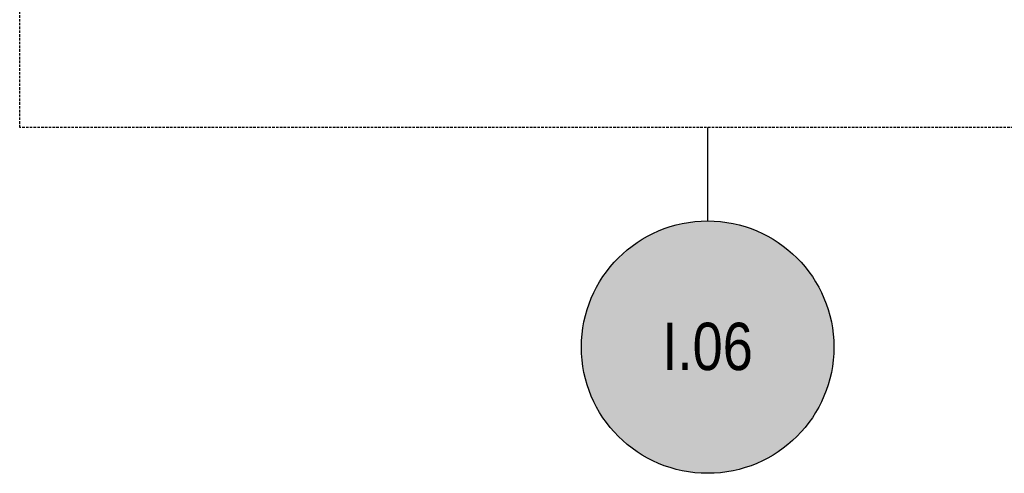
# Model space of a CAD drawing. Extents: x -7 to 1611950, y -7 to 575670.
# Tile 22 of 25: x 1610333 to 1610431, y 574881 to 574926. Entities that reach past the tile are written whole.
import ezdxf
from ezdxf.enums import TextEntityAlignment as Align

# ---------------------------------------------------------------- set-up
doc = ezdxf.new("R2010")
doc.units = 0
doc.header["$MEASUREMENT"] = 0
doc.linetypes.add('HIDDEN', pattern=[0.375, 0.25, -0.125])
doc.layers.add('L-ANNO-KEYN', color=2, linetype='Continuous', lineweight=25)
doc.layers.add('L-ANNO-MACH', color=7, linetype='HIDDEN')
doc.layers.add('L-ANNO-MACH-OVERALL', color=7, linetype='HIDDEN')
doc.styles.add('X-HLVM1S', font='ARIALN.TTF')

# ---------------------------------------------------------------- blocks, each defined once
blk = doc.blocks.new('*U108')
at = {"layer": 'L-ANNO-KEYN', "true_color": 0xffffff}
h = blk.add_hatch(color=7, dxfattribs=at)
edge = h.paths.add_edge_path()
edge.add_arc((4.158625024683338e-05, 0.0004720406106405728), 0.2500420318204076, 0, 360)
at = {"layer": 'L-ANNO-KEYN'}
blk.add_line((1.499312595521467e-16, 0.4352074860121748), (8.612631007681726e-17, 0.2500000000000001), dxfattribs=at)
blk.add_circle((0, 0), 0.25, dxfattribs=at)
at = {"layer": 'L-ANNO-KEYN', "style": 'X-HLVM1S', "flags": 8}
blk.add_attdef('SHEET#', text='', height=0.09375, dxfattribs=at).set_placement((-2.775557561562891e-17, 0.00144530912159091), align=Align.MIDDLE_CENTER)
blk = doc.blocks.new('viewports_Rebid')
at = {"layer": 'L-ANNO-MACH-OVERALL'}
blk.add_lwpolyline([(986.2274583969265, -154.4111488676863), (666.2274583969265, -154.4111488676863), (666.2274583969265, 35.58885113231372), (986.2274583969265, 35.58885113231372)], close=True, dxfattribs=at)

msp = doc.modelspace()

# ---------------------------------------------------------------- block references
at = {"layer": 'L-ANNO-MACH'}
msp.add_blockref('viewports_Rebid', (1609666.84857738, 575069.5637974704), dxfattribs=at)
at = {"layer": 'L-ANNO-MACH-OVERALL', "xscale": 50, "yscale": 50, "zscale": 50}
msp.add_blockref('*U108', (1610401.174332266, 574893.3922743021), dxfattribs=at).add_auto_attribs({'SHEET#': 'I.06'})

doc.saveas('drawing.dxf')
